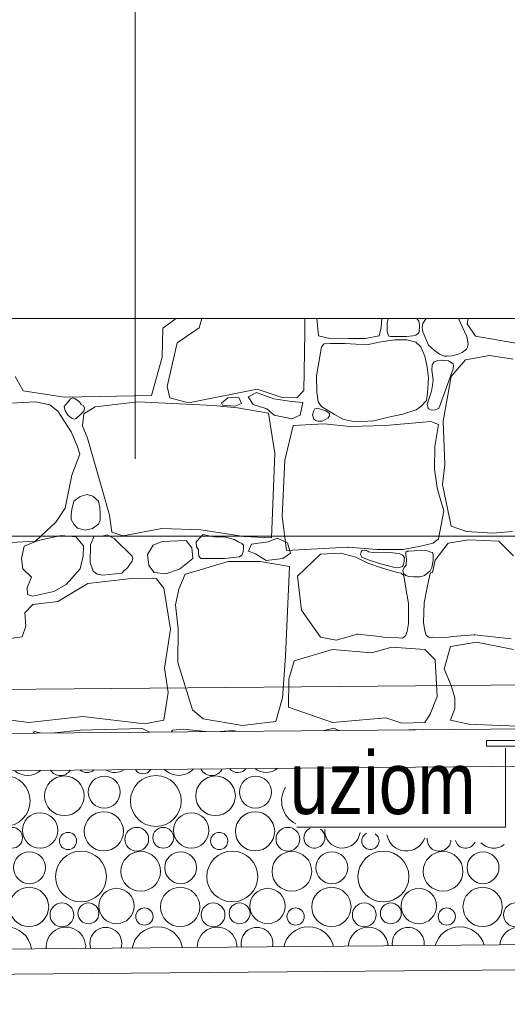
# Model space of a CAD drawing. Header units: millimetres. Extents: x -573548 to 674770, y -210017 to -47794.
# Tile 179 of 234: x 115814 to 116987, y -106149 to -103779. Entities that reach past the tile are written whole.
import ezdxf
from ezdxf.enums import TextEntityAlignment as Align

# ---------------------------------------------------------------- set-up
doc = ezdxf.new("R2010")
doc.units = ezdxf.units.MM
for name, color, linetype, lineweight in [('A.02 RZUT PIWNICY_is$0$_HATCH_Nr_pióra__18', 8, 'Continuous', 9), ('A.02 RZUT PIWNICY_is$0$HATCH_Nr_pióra__18', 8, 'Continuous', 9), ('A.02 RZUT PIWNICY_is$0$OBRYS PARTERU#1_Nr_pióra__1', 8, 'Continuous', 9), ('A.02 RZUT PIWNICY_is$0$opaska_Nr_pióra__1', 8, 'Continuous', 9), ('A.02 RZUT PIWNICY_is$0$opisy inne_Nr_pióra__1', 8, 'Continuous', 9), ('A.02 RZUT PIWNICY_is$0$Structural - Bearing_Nr_pióra__21', 8, 'Continuous', 9), ('A.02 RZUT PIWNICY_is$0$Structural - Grid', 8, 'Continuous', 9), ('A.02 RZUT PIWNICY_is$0$Structural - Grid_Nr_pióra__17', 8, 'Continuous', 9), ('A.02 RZUT PIWNICY_is$0$UZOIM#3_Nr_pióra__2', 8, 'Continuous', 9), ('A.02 RZUT PIWNICY_is$0$WIDOK2_Nr_pióra__251', 8, 'Continuous', 9)]:
    doc.layers.add(name, color=color, linetype=linetype, lineweight=lineweight)
doc.styles.add('A.02 RZUT PIWNICY_is$0$STYL_AUTOMATYCZNY_1', font='arial.ttf')
doc.styles.add('A.02 RZUT PIWNICY_is$0$STYL_AUTOMATYCZNY_4', font='arial.ttf', dxfattribs={"width": 0.8})

# ---------------------------------------------------------------- blocks, each defined once
blk = doc.blocks.new('*X48618')
at = {"layer": 'A.02 RZUT PIWNICY_is$0$HATCH_Nr_pióra__18'}
for centre, radius in [((116348.1, -105659.6), 61.2), ((116491.7, -105647.1), 47.7), ((116587.7, -105638.3), 38.4), ((116711.9, -105659.6), 61.2), ((116855.4, -105647.1), 47.7), ((116951.5, -105638.3), 38.4), ((116433.3, -105730.5), 42.6), ((116586.7, -105732.7), 47.3), ((116797, -105730.5), 42.6), ((116950.4, -105732.7), 47.3), ((116365.9, -105748.2), 25.1), ((116500.6, -105755.9), 20.7), ((116665.8, -105751.8), 28.6), ((116729.6, -105748.2), 25.1), ((116864.3, -105755.9), 20.7), ((117029.5, -105751.8), 28.6), ((116407.7, -105820.3), 38.4), ((116531.9, -105841.6), 61.2), ((116675.4, -105829.1), 47.7), ((116771.5, -105820.3), 38.4), ((116895.6, -105841.6), 61.2), ((117039.1, -105829.1), 47.7), ((117135.2, -105820.3), 38.4), ((117259.3, -105841.6), 61.2), ((117402.8, -105829.1), 47.7), ((117498.9, -105820.3), 38.4), ((116406.7, -105914.7), 47.3), ((116617, -105912.5), 42.6), ((116770.4, -105914.7), 47.3), ((116980.7, -105912.5), 42.6), ((117134.1, -105914.7), 47.3), ((117344.4, -105912.5), 42.6), ((117497.9, -105914.7), 47.3), ((116485.8, -105933.8), 28.6), ((116549.6, -105930.2), 25.1), ((116684.3, -105937.9), 20.7), ((116849.5, -105933.8), 28.6), ((116913.3, -105930.2), 25.1), ((117048, -105937.9), 20.7), ((117213.2, -105933.8), 28.6), ((117277, -105930.2), 25.1), ((117411.7, -105937.9), 20.7), ((117576.9, -105933.8), 28.6)]:
    blk.add_circle(centre, radius, dxfattribs=at)
for centre, radius, start, end in [((116403, -105550.7), 47.3, 229.1125, 311.8745), ((116482, -105569.8), 28.6, 213.8262, 327.1608), ((116545.9, -105566.2), 25.1, 228.74, 312.247), ((116613.3, -105548.5), 42.6, 237.9101, 303.0769), ((116680.6, -105573.9), 20.7, 208.9553, 332.0317), ((116766.7, -105550.7), 47.3, 223.6595, 317.3275), ((116845.8, -105569.8), 28.6, 206.5925, 334.3945), ((116909.6, -105566.2), 25.1, 218.8886, 322.0983), ((116977, -105548.5), 42.6, 230.7568, 310.2302), ((117075.6, -105659.6), 61.2, 147.5364, 243.5792), ((117093.3, -105748.2), 25.1, 115.0094, 55.3824), ((117160.7, -105730.5), 42.6, 177.2899, 353.1018), ((117228, -105755.9), 20.7, 113.9051, 56.4866), ((117314.1, -105732.7), 47.3, 190.2007, 340.191), ((117393.2, -105751.8), 28.6, 174.8475, 355.5443), ((117457, -105748.2), 25.1, 195.511, 334.8808), ((117524.4, -105730.5), 42.6, 223.9934, 306.3984), ((116351.9, -106023.6), 61.2, 7.1412, 173.8457), ((116495.4, -106011.1), 47.7, 355.522, 185.465), ((116591.5, -106002.3), 38.4, 342.0649, 198.9221), ((116715.6, -106023.6), 61.2, 10.1035, 170.8835), ((116859.1, -106011.1), 47.7, 359.2904, 181.6965), ((116955.2, -106002.3), 38.4, 346.9343, 194.0527), ((117079.3, -106023.6), 61.2, 13.0919, 167.8951), ((117222.8, -106011.1), 47.7, 3.0537, 177.9333), ((117318.9, -106002.3), 38.4, 351.7056, 189.2814), ((117443, -106023.6), 61.2, 16.1156, 164.8714), ((117586.5, -106011.1), 47.7, 6.828, 174.159)]:
    blk.add_arc(centre, radius, start, end, dxfattribs=at)
blk = doc.blocks.new('A.02 RZUT PIWNICY_is$0$Wypełnienie_12_1')
at = {"layer": 'A.02 RZUT PIWNICY_is$0$HATCH_Nr_pióra__18'}
blk.add_blockref('*X48618', (0, 0), dxfattribs=at)
blk = doc.blocks.new('*X48622')
at = {"layer": 'A.02 RZUT PIWNICY_is$0$_HATCH_Nr_pióra__18'}
for p, q in [((116728.8, -104521.7), (116760.8, -104498.1)), ((116822.1, -104498.1), (116816.3, -104520.9)), ((117070.6, -104532.5), (117069.9, -104498.1)), ((117099.1, -104498.1), (117102.8, -104539.9)), ((117253.7, -104519.8), (117255.3, -104498.1)), ((117270.3, -104498.1), (117268.3, -104509.2)), ((117340.2, -104499.4), (117339.3, -104498.1)), ((117344.8, -104504.6), (117340.2, -104499.4)), ((117362.4, -104498.1), (117354.3, -104510.4)), ((117460, -104541.3), (117439.6, -104498.1)), ((117463.3, -104498.1), (117460.6, -104511.4)), ((116727.2, -104591.5), (116728.8, -104521.7)), ((116816.3, -104520.9), (116762.7, -104556.8)), ((117249, -104539.9), (117253.7, -104519.8)), ((117268.3, -104509.2), (117268, -104529.4)), ((117346.3, -104514.6), (117344.8, -104504.6)), ((117345, -104531), (117346.3, -104514.6)), ((117354.3, -104510.4), (117352.3, -104519.5)), ((117352.3, -104519.5), (117353.9, -104530.6)), ((117460.6, -104511.4), (117480.8, -104541.1)), ((117068.1, -104671.6), (117070.6, -104532.5)), ((117102.8, -104539.9), (117133.2, -104546.8)), ((117133.2, -104546.8), (117175.6, -104546.2)), ((117175.6, -104546.2), (117215.8, -104546.1)), ((117215.8, -104546.1), (117249, -104539.9)), ((117286.9, -104549.4), (117253, -104554.1)), ((117268, -104529.4), (117270.6, -104536.5)), ((117270.6, -104536.5), (117272.2, -104540.4)), ((117272.2, -104540.4), (117277.1, -104541.3)), ((117277.1, -104541.3), (117314.8, -104541.3)), ((117315.4, -104549.9), (117286.9, -104549.4)), ((117314.8, -104541.3), (117330.4, -104540)), ((117337.4, -104554.8), (117315.4, -104549.9)), ((117330.4, -104540), (117337.6, -104538.2)), ((117337.6, -104538.2), (117343, -104534.3)), ((117343, -104534.3), (117345, -104531)), ((117353.9, -104530.6), (117367.7, -104562.6)), ((117462.9, -104559.5), (117460, -104541.3)), ((117480.8, -104541.1), (117654.2, -104570.6)), ((116762.7, -104556.8), (116739.1, -104662.1)), ((117110.6, -104566.1), (117098.6, -104635.9)), ((117116.9, -104559.2), (117110.6, -104566.1)), ((117131.9, -104558.6), (117116.9, -104559.2)), ((117166.7, -104558.1), (117131.9, -104558.6)), ((117219.7, -104561.4), (117166.7, -104558.1)), ((117253, -104554.1), (117219.7, -104561.4)), ((117349.3, -104566.1), (117337.4, -104554.8)), ((117359.1, -104588.9), (117349.3, -104566.1)), ((117367.7, -104562.6), (117382.4, -104575.3)), ((117448.9, -104579.9), (117459, -104571.7)), ((117459, -104571.7), (117461.8, -104567.3)), ((117461.8, -104567.3), (117462.9, -104559.5)), ((116701.2, -104683.9), (116727.2, -104591.5)), ((117364.7, -104615.6), (117359.1, -104588.9)), ((117382.4, -104575.3), (117394, -104584.3)), ((117394, -104584.3), (117405.3, -104588.5)), ((117405.3, -104588.5), (117412.3, -104589)), ((117412.3, -104589), (117424.4, -104588.1)), ((117456.5, -104597.7), (117422.2, -104638.1)), ((117424.4, -104588.1), (117437, -104585.1)), ((117437, -104585.1), (117448.9, -104579.9)), ((117514.3, -104586.9), (117456.5, -104597.7)), ((117571.2, -104596), (117514.3, -104586.9)), ((117367.8, -104640.9), (117364.7, -104615.6)), ((117376.5, -104610.1), (117375.4, -104622.9)), ((117381.7, -104602.9), (117376.5, -104610.1)), ((117390.5, -104599.3), (117381.7, -104602.9)), ((117398.4, -104598.3), (117390.5, -104599.3)), ((117392.5, -104714.5), (117427.1, -104619.4)), ((117416, -104600.2), (117398.4, -104598.3)), ((117427.3, -104607.7), (117416, -104600.2)), ((117427.1, -104619.4), (117427.8, -104612.3)), ((117427.8, -104612.3), (117427.3, -104607.7)), ((116373, -104638.1), (116392.4, -104672)), ((117098.6, -104635.9), (117099.1, -104675.5)), ((117365.2, -104677.8), (117367.8, -104640.9)), ((117375.4, -104622.9), (117379.2, -104646.2)), ((117422.2, -104638.1), (117402.8, -104745.5)), ((116739.1, -104662.1), (116745.3, -104688.9)), ((116790.7, -104701.3), (116955.9, -104668.3)), ((116955.9, -104668.3), (117015.3, -104688.1)), ((117377.3, -104658.6), (117374.7, -104672.9)), ((117379.2, -104646.2), (117377.3, -104658.6)), ((116392.4, -104672), (116491, -104687.3)), ((116491, -104687.3), (116701.2, -104683.9)), ((116506.5, -104691.7), (116501, -104698.8)), ((116511.8, -104689.5), (116506.5, -104691.7)), ((116517.1, -104690.6), (116511.8, -104689.5)), ((116527.8, -104698.8), (116517.1, -104690.6)), ((116745.3, -104688.9), (116790.7, -104701.3)), ((116869.5, -104701.7), (116884.7, -104689.4)), ((116884.7, -104689.4), (116911.2, -104688.4)), ((116911.2, -104688.4), (116918, -104703.1)), ((116954.3, -104676.2), (116934.2, -104686.5)), ((116934.2, -104686.5), (116946, -104705.1)), ((116995.6, -104691.9), (116954.3, -104676.2)), ((117037.8, -104697.7), (116995.6, -104691.9)), ((117015.3, -104688.1), (117050.8, -104688.9)), ((117050.8, -104688.9), (117068.1, -104671.6)), ((117099.1, -104675.5), (117102.4, -104698.8)), ((117362.6, -104695.3), (117365.2, -104677.8)), ((117374.7, -104672.9), (117364.5, -104704.3)), ((116422.4, -104698.8), (116296.6, -104705)), ((116456.8, -104706.2), (116422.4, -104698.8)), ((116475.8, -104721.1), (116456.8, -104706.2)), ((116495, -104704.9), (116491.5, -104710.4)), ((116491.5, -104710.4), (116493.3, -104720.8)), ((116501, -104698.8), (116495, -104704.9)), ((116532.4, -104705.3), (116527.8, -104698.8)), ((116537.3, -104707.9), (116532.4, -104705.3)), ((116540.4, -104713.2), (116537.3, -104707.9)), ((116566.2, -104710.8), (116538.5, -104727.3)), ((116539.6, -104720.4), (116540.4, -104713.2)), ((116668.1, -104698.8), (116566.2, -104710.8)), ((116850.2, -104707.9), (116668.1, -104698.8)), ((116908.4, -104713.3), (116850.2, -104707.9)), ((116871.9, -104707.1), (116869.5, -104701.7)), ((116901.9, -104709.5), (116871.9, -104707.1)), ((116918, -104703.1), (116901.9, -104709.5)), ((116983, -104726.4), (116908.4, -104713.3)), ((116946, -104705.1), (116978.9, -104715.9)), ((116978.9, -104715.9), (116996.1, -104730.6)), ((117065.2, -104700.7), (117037.8, -104697.7)), ((117058.9, -104730.6), (117065.2, -104700.7)), ((117094.3, -104715.4), (117091.5, -104720.5)), ((117101, -104714.3), (117094.3, -104715.4)), ((117120.5, -104720.5), (117101, -104714.3)), ((117102.4, -104698.8), (117110.6, -104710.3)), ((117110.6, -104710.3), (117141.2, -104729.5)), ((117338.3, -104718.1), (117349.3, -104710.3)), ((117349.3, -104710.3), (117362.6, -104695.3)), ((117364.5, -104704.3), (117366.8, -104714.9)), ((117366.8, -104714.9), (117373.9, -104718.7)), ((117384.2, -104718.2), (117392.5, -104714.5)), ((116508.4, -104771), (116475.8, -104721.1)), ((116493.3, -104720.8), (116501, -104731.8)), ((116501, -104731.8), (116510.3, -104739.2)), ((116510.3, -104739.2), (116515, -104740.6)), ((116515, -104740.6), (116519.9, -104739.1)), ((116519.9, -104739.1), (116523.3, -104735.6)), ((116523.3, -104735.6), (116527.8, -104731.8)), ((116527.8, -104731.8), (116539.6, -104720.4)), ((116538.5, -104727.3), (116535.6, -104756.6)), ((116998, -104823.5), (116983, -104726.4)), ((116996.1, -104730.6), (117039.2, -104739.4)), ((117039.2, -104739.4), (117058.9, -104730.6)), ((117091.5, -104720.5), (117088.7, -104729.7)), ((117088.7, -104729.7), (117091.5, -104740.7)), ((117129.9, -104726.5), (117120.5, -104720.5)), ((117120.5, -104740.7), (117126.6, -104737.2)), ((117126.6, -104737.2), (117129.4, -104732.6)), ((117129.4, -104732.6), (117129.9, -104726.5)), ((117141.2, -104729.5), (117161.6, -104740.7)), ((117236.6, -104744.7), (117271.5, -104736.1)), ((117271.5, -104736.1), (117305.8, -104728.6)), ((117305.8, -104728.6), (117338.3, -104718.1)), ((117373.9, -104718.7), (117384.2, -104718.2)), ((116535.6, -104756.6), (116547.4, -104785.9)), ((117041.8, -104756.1), (117022.4, -104839)), ((117116.5, -104751.6), (117041.8, -104756.1)), ((117091.5, -104740.7), (117095.5, -104743.6)), ((117095.5, -104743.6), (117102.2, -104745.2)), ((117102.2, -104745.2), (117112.1, -104745.7)), ((117112.1, -104745.7), (117120.5, -104740.7)), ((117178.7, -104758.5), (117116.5, -104751.6)), ((117161.6, -104740.7), (117190.1, -104747.3)), ((117264.6, -104755.7), (117178.7, -104758.5)), ((117190.1, -104747.3), (117236.6, -104744.7)), ((117373.3, -104746.3), (117264.6, -104755.7)), ((117391.5, -104753.1), (117373.3, -104746.3)), ((117383, -104806.6), (117391.5, -104753.1)), ((117402.8, -104745.5), (117406.9, -104850.7)), ((116522.8, -104804.9), (116508.4, -104771)), ((116547.4, -104785.9), (116583.1, -104912.2)), ((116528.6, -104824.7), (116522.8, -104804.9)), ((117382.1, -104860.8), (117383, -104806.6)), ((116509.6, -104875.5), (116528.6, -104824.7)), ((116990.1, -105026.2), (116998, -104823.5)), ((117022.4, -104839), (117015.9, -104974.7)), ((117406.9, -104850.7), (117401.2, -104898.2)), ((116493.9, -104954.7), (116509.6, -104875.5)), ((117388.5, -104906.1), (117382.1, -104860.8)), ((117401.2, -104898.2), (117422.2, -104998.1)), ((116529.4, -104926.4), (116514.8, -104938.3)), ((116546.4, -104921.5), (116529.4, -104926.4)), ((116560.2, -104925.7), (116546.4, -104921.5)), ((116573.5, -104938.3), (116560.2, -104925.7)), ((116583.1, -104912.2), (116600.4, -104971.7)), ((117395.5, -104931.4), (117388.5, -104906.1)), ((116514.8, -104938.3), (116510.1, -104957.8)), ((116577.3, -104952.7), (116573.5, -104938.3)), ((116577.8, -104968.3), (116577.3, -104952.7)), ((117404.4, -104961.4), (117395.5, -104931.4)), ((116471.6, -104988.2), (116493.9, -104954.7)), ((116508.2, -104969.9), (116508, -104982.3)), ((116510.1, -104957.8), (116508.2, -104969.9)), ((116577.9, -104983.3), (116577.8, -104968.3)), ((116600.4, -104971.7), (116606.2, -105012.5)), ((117015.9, -104974.7), (117025.9, -105056.4)), ((117391.5, -105028.7), (117404.4, -104961.4)), ((116422.4, -105034.4), (116471.6, -104988.2)), ((116508, -104982.3), (116514.8, -104993.5)), ((116514.8, -104993.5), (116523.5, -105002.9)), ((116559.8, -105004.1), (116573.5, -104993.5)), ((116573.5, -104993.5), (116577.9, -104983.3)), ((117422.2, -104998.1), (117459.4, -105010.9)), ((116484, -105020.8), (116429.1, -105032.4)), ((116519.1, -105023.7), (116484, -105020.8)), ((116537.7, -105045.1), (116519.1, -105023.7)), ((116523.5, -105002.9), (116542.1, -105007.5)), ((116542.1, -105007.5), (116559.8, -105004.1)), ((116563.7, -105022.4), (116554.4, -105043.1)), ((116579.9, -105023), (116563.7, -105022.4)), ((116594.3, -105019.3), (116579.9, -105023)), ((116611.6, -105027.8), (116594.3, -105019.3)), ((116606.2, -105012.5), (116632.2, -105021.2)), ((116632.2, -105021.2), (116726.3, -105003.9)), ((116726.3, -105003.9), (116820, -105007.2)), ((116820, -105024.1), (116808.5, -105036)), ((116820, -105007.2), (116923.7, -105022.9)), ((116826, -105018.5), (116820, -105024.1)), ((116839, -105021.5), (116826, -105018.5)), ((116856.8, -105024.4), (116839, -105021.5)), ((116877, -105024.1), (116856.8, -105024.4)), ((116899.9, -105030.1), (116877, -105024.1)), ((116923.7, -105022.9), (116990.1, -105026.2)), ((117459.4, -105010.9), (117522.1, -105014.6)), ((117522.1, -105014.6), (117570, -105010.9)), ((116263.2, -105042.7), (116422.4, -105034.4)), ((116394.9, -105046), (116388.6, -105075.9)), ((116429.1, -105032.4), (116394.9, -105046)), ((116537.3, -105069.9), (116537.7, -105045.1)), ((116554.4, -105043.1), (116553.8, -105085.6)), ((116654.5, -105070.7), (116611.6, -105027.8)), ((116705.7, -105043.9), (116691.9, -105066.2)), ((116727.2, -105034.8), (116705.7, -105043.9)), ((116785, -105032.4), (116727.2, -105034.8)), ((116798.6, -105050.1), (116785, -105032.4)), ((116808.5, -105036), (116809.5, -105047.9)), ((116809.5, -105047.9), (116814.3, -105054.8)), ((116909.7, -105035.6), (116899.9, -105030.1)), ((116919, -105040.1), (116909.7, -105035.6)), ((116922.5, -105044), (116919, -105040.1)), ((116922.6, -105052.5), (116922.5, -105044)), ((116934.3, -105057.9), (116942.1, -105041.6)), ((116942.1, -105041.6), (116982.4, -105035.6)), ((116982.4, -105035.6), (117004.1, -105026.6)), ((117004.1, -105026.6), (117028.2, -105038.6)), ((117028.2, -105038.6), (117036, -105063.3)), ((117306.8, -105054.2), (117348.5, -105045.9)), ((117348.5, -105045.9), (117378.8, -105038.7)), ((117378.8, -105038.7), (117391.5, -105028.7)), ((117383.7, -105080.1), (117415.2, -105039)), ((117415.2, -105039), (117465.1, -105031.1)), ((117465.1, -105031.1), (117537, -105034.4)), ((117537, -105034.4), (117571.9, -105069.5)), ((116530.1, -105100.6), (116537.3, -105069.9)), ((116656.1, -105075.1), (116654.5, -105070.7)), ((116691.9, -105066.2), (116694.6, -105093)), ((116800.9, -105076.1), (116798.6, -105050.1)), ((116814.3, -105054.8), (116814.1, -105062.1)), ((116814.1, -105062.1), (116815, -105070.5)), ((116815, -105070.5), (116820, -105076.1)), ((116877, -105076.1), (116913.3, -105071.6)), ((116913.3, -105071.6), (116919.8, -105067.2)), ((116919.8, -105067.2), (116921.7, -105059.2)), ((116921.7, -105059.2), (116922.6, -105052.5)), ((116951.7, -105065.1), (116934.3, -105057.9)), ((116977, -105080.7), (116951.7, -105065.1)), ((117036, -105063.3), (117017.3, -105075.9)), ((117025.9, -105056.4), (117173.7, -105048.9)), ((117108.2, -105065.6), (117052.7, -105118.4)), ((117156.8, -105062.9), (117108.2, -105065.6)), ((117193.1, -105072.7), (117156.8, -105062.9)), ((117173.7, -105048.9), (117244, -105054.2)), ((117205.4, -105059.8), (117204.3, -105066.4)), ((117204.3, -105066.4), (117207.1, -105072.7)), ((117208.3, -105056.5), (117205.4, -105059.8)), ((117214.3, -105055.9), (117208.3, -105056.5)), ((117218.6, -105056.7), (117214.3, -105055.9)), ((117221.9, -105058.3), (117218.6, -105056.7)), ((117223.6, -105060.2), (117221.9, -105058.3)), ((117234.4, -105061.1), (117223.6, -105060.2)), ((117267.6, -105061), (117234.4, -105061.1)), ((117244, -105054.2), (117306.8, -105054.2)), ((117288.8, -105062.9), (117267.6, -105061)), ((117297.2, -105064.3), (117288.8, -105062.9)), ((117304.9, -105067.9), (117297.2, -105064.3)), ((117307.9, -105070.7), (117304.9, -105067.9)), ((117309.8, -105074.4), (117307.9, -105070.7)), ((117313.3, -105061), (117312.9, -105067.3)), ((117312.9, -105067.3), (117314.8, -105077.4)), ((117316.4, -105058), (117313.3, -105061)), ((117320.1, -105058.4), (117316.4, -105058)), ((117333.4, -105057.4), (117320.1, -105058.4)), ((117352, -105056.6), (117333.4, -105057.4)), ((117364.2, -105057.7), (117352, -105056.6)), ((117373.3, -105061), (117364.2, -105057.7)), ((117377.3, -105061.5), (117373.3, -105061)), ((117379.3, -105066), (117377.3, -105061.5)), ((117378.7, -105081), (117379.3, -105066)), ((116388.6, -105075.9), (116392, -105100.9)), ((116553.8, -105085.6), (116561.3, -105106.4)), ((116643.4, -105098.4), (116650.3, -105089.1)), ((116650.3, -105089.1), (116655.1, -105082.1)), ((116655.1, -105082.1), (116656.1, -105075.1)), ((116694.6, -105093), (116707.8, -105110)), ((116768.9, -105101.7), (116800.9, -105076.1)), ((116847.7, -105094.7), (116807.7, -105106.2)), ((116820, -105076.1), (116877, -105076.1)), ((116885.7, -105083.1), (116847.7, -105094.7)), ((116924.1, -105083.1), (116885.7, -105083.1)), ((116962.5, -105083.1), (116924.1, -105083.1)), ((117033.4, -105094.8), (116962.5, -105083.1)), ((117017.3, -105075.9), (116977, -105080.7)), ((117024, -105310.9), (117033.4, -105094.8)), ((117221.7, -105087.4), (117193.1, -105072.7)), ((117207.1, -105072.7), (117225.1, -105080.2)), ((117255, -105098.8), (117221.7, -105087.4)), ((117225.1, -105080.2), (117250.1, -105088.3)), ((117250.1, -105088.3), (117265.2, -105092.3)), ((117265.2, -105092.3), (117274.7, -105094)), ((117274.7, -105094), (117282.4, -105096.5)), ((117300.6, -105097.2), (117304.9, -105095.1)), ((117304.9, -105095.1), (117307, -105092.4)), ((117307, -105092.4), (117307.8, -105088.6)), ((117307.8, -105088.6), (117308.9, -105083)), ((117308.9, -105083), (117309.3, -105078.6)), ((117313.8, -105092.3), (117309, -105098)), ((117309.3, -105078.6), (117309.8, -105074.4)), ((117314.8, -105077.4), (117313.8, -105092.3)), ((117376, -105097.5), (117378.7, -105081)), ((117377.4, -105109.9), (117383.7, -105080.1)), ((116392, -105100.9), (116412.6, -105121.1)), ((116496, -105138.4), (116530.1, -105100.6)), ((116561.3, -105106.4), (116570.9, -105113.4)), ((116570.9, -105113.4), (116583.9, -105115.7)), ((116583.9, -105115.7), (116630.2, -105111.3)), ((116630.2, -105111.3), (116636.5, -105104.3)), ((116636.4, -105104.6), (116643.4, -105098.4)), ((116707.8, -105110), (116736.2, -105112.8)), ((116736.2, -105112.8), (116768.9, -105101.7)), ((116782, -105114), (116766.9, -105149.8)), ((116807.7, -105106.2), (116782, -105114)), ((117052.7, -105118.4), (117062.5, -105200.2)), ((117273.3, -105104.4), (117255, -105098.8)), ((117293.1, -105109.6), (117273.3, -105104.4)), ((117282.4, -105096.5), (117294.9, -105097.6)), ((117301.6, -105111.3), (117293.1, -105109.6)), ((117294.9, -105097.6), (117300.6, -105097.2)), ((117308.2, -105116.7), (117301.6, -105111.3)), ((117309, -105098), (117306.3, -105104.6)), ((117306.3, -105104.6), (117307.7, -105111.8)), ((117307.7, -105111.8), (117313.3, -105116.7)), ((117313.3, -105147.4), (117308.2, -105116.7)), ((117313.3, -105116.7), (117320.7, -105118.9)), ((117320.7, -105118.9), (117332.4, -105120)), ((117347.8, -105119.8), (117358, -105116.7)), ((117358, -105116.7), (117372, -105105.8)), ((117364.6, -105145.7), (117370.6, -105115.1)), ((117370.6, -105115.1), (117372.4, -105110.4)), ((117372, -105105.8), (117376, -105097.5)), ((117372.4, -105110.4), (117377.4, -105109.9)), ((116412.6, -105121.1), (116402.3, -105145.5)), ((116466.3, -105155.4), (116496, -105138.4)), ((116548.4, -105136), (116476.2, -105179.7)), ((116660.7, -105123.6), (116548.4, -105136)), ((116712.3, -105124.4), (116660.7, -105123.6)), ((116731.3, -105147.4), (116712.3, -105124.4)), ((117332.4, -105120), (117347.8, -105119.8)), ((116402.3, -105145.5), (116402.7, -105162.8)), ((116402.7, -105162.8), (116415.9, -105166.5)), ((116415.9, -105166.5), (116466.3, -105155.4)), ((116747.4, -105245.8), (116731.3, -105147.4)), ((116766.9, -105149.8), (116759.4, -105187.5)), ((117320, -105184.2), (117313.3, -105147.4)), ((117357, -105182.3), (117364.6, -105145.7)), ((116415.9, -105186.7), (116396.5, -105206.6)), ((116476.2, -105179.7), (116415.9, -105186.7)), ((116759.4, -105187.5), (116765.9, -105245.5)), ((117320, -105232.3), (117320, -105184.2)), ((117355.7, -105230.4), (117357, -105182.3)), ((116396.5, -105206.6), (116399.4, -105238.7)), ((117062.5, -105200.2), (117108.2, -105265.6)), ((117316.5, -105251.8), (117320, -105232.3)), ((117358.6, -105249.9), (117355.7, -105230.4)), ((116399.4, -105238.7), (116389.9, -105264.8)), ((116732.9, -105339.9), (116747.4, -105245.8)), ((116765.9, -105245.5), (116764.3, -105326.3)), ((117145.2, -105272.6), (117196.7, -105257.9)), ((117196.7, -105257.9), (117249.9, -105263.8)), ((117312.4, -105262.2), (117316.5, -105251.8)), ((117362.4, -105260.5), (117358.6, -105249.9)), ((117366.5, -105263.9), (117362.4, -105260.5)), ((117478.2, -105259.3), (117424.8, -105263.7)), ((117566.5, -105269.4), (117478.2, -105259.3)), ((116389.9, -105264.8), (116278.5, -105280)), ((117108.2, -105265.6), (117145.2, -105272.6)), ((117249.9, -105263.8), (117263.2, -105266.2)), ((117263.2, -105266.2), (117296.3, -105266.8)), ((117296.3, -105266.8), (117304.9, -105267.8)), ((117304.9, -105267.8), (117308.2, -105265.6)), ((117308.2, -105265.6), (117312.4, -105262.2)), ((117369.8, -105266.2), (117366.5, -105263.9)), ((117378.4, -105265.5), (117369.8, -105266.2)), ((117411.5, -105265.8), (117378.4, -105265.5)), ((117424.8, -105263.7), (117411.5, -105265.8)), ((117421, -105287.5), (117483.3, -105277.6)), ((117483.3, -105277.6), (117572.5, -105294.9)), ((117136.9, -105294.9), (117044.4, -105322.6)), ((117230.3, -105302.7), (117136.9, -105294.9)), ((117279.4, -105289.1), (117230.3, -105302.7)), ((117358.7, -105294.9), (117279.4, -105289.1)), ((117383.4, -105319.7), (117358.7, -105294.9)), ((117405.7, -105341.9), (117421, -105287.5)), ((116764.3, -105326.3), (116800.2, -105440.6)), ((117016.2, -105411.2), (117024, -105310.9)), ((117044.4, -105322.6), (117031.9, -105366.7)), ((117388.8, -105408.4), (117383.4, -105319.7)), ((116741.6, -105398.9), (116732.9, -105339.9)), ((117422.2, -105382), (117405.7, -105341.9)), ((117031.9, -105366.7), (117031.1, -105433.8)), ((116731.3, -105465.4), (116741.6, -105398.9)), ((117430.9, -105411.3), (117422.2, -105382)), ((117000.6, -105468), (117016.2, -105411.2)), ((117371.8, -105450.9), (117388.8, -105408.4)), ((117431.3, -105436.9), (117430.9, -105411.3)), ((116800.2, -105440.6), (116825.8, -105462.1)), ((117031.1, -105433.8), (117136.9, -105470.7)), ((117358.7, -105470.7), (117371.8, -105450.9)), ((117421, -105465.4), (117431.3, -105436.9)), ((116321, -105460), (116406, -105470.7)), ((116406, -105470.7), (116536.5, -105455.9)), ((116536.5, -105455.9), (116684.2, -105473.6)), ((116684.2, -105473.6), (116731.3, -105465.4)), ((116825.8, -105462.1), (116919.1, -105477.8)), ((116919.1, -105477.8), (117000.6, -105468)), ((117136.9, -105470.7), (117265.3, -105459.6)), ((117265.3, -105459.6), (117303.7, -105472)), ((117303.7, -105472), (117358.7, -105470.7)), ((117465.1, -105474.9), (117421, -105465.4)), ((116420, -105492.2), (116416.7, -105496.1)), ((116433.4, -105495.9), (116420, -105492.2)), ((116529.4, -105488.9), (116467.8, -105495.6)), ((116678.9, -105485.2), (116529.4, -105488.9)), ((116696.6, -105493.6), (116678.9, -105485.2)), ((116751.5, -105489.3), (116749.3, -105493.2)), ((116777.5, -105486.7), (116751.5, -105489.3)), ((116831.8, -105492.5), (116777.5, -105486.7)), ((116897.7, -105489.7), (116866.2, -105492.2)), ((116904.7, -105491.9), (116897.7, -105489.7)), ((117116.6, -105490), (117139.9, -105484)), ((117139.9, -105484), (117152.1, -105489.7)), ((117320.7, -105488.3), (117333.4, -105487.3)), ((117333.4, -105487.3), (117356.7, -105488)), ((117539, -105477.8), (117465.1, -105474.9)), ((117638.9, -105481.9), (117539, -105477.8))]:
    blk.add_line(p, q, dxfattribs=at)
for p in [(116527.8, -104731.8), (117173.7, -105048.9), (117196.7, -105257.9), (117478.2, -105259.3), (117308.2, -105265.6), (117308.2, -105265.6), (117366.5, -105263.9), (117366.5, -105263.9)]:
    blk.add_point(p, dxfattribs=at)
blk = doc.blocks.new('A.02 RZUT PIWNICY_is$0$Wypełnienie_14_1')
at = {"layer": 'A.02 RZUT PIWNICY_is$0$_HATCH_Nr_pióra__18'}
blk.add_blockref('*X48622', (0, 0), dxfattribs=at)
blk = doc.blocks.new('A.02 RZUT PIWNICY_is$0$Standardowy znacznik osi_3')
at = {"layer": 'A.02 RZUT PIWNICY_is$0$Structural - Grid_Nr_pióra__17'}
blk.add_line((2962.2, 0), (40906.6, 0), dxfattribs=at)
at = {"layer": 'A.02 RZUT PIWNICY_is$0$Structural - Grid_Nr_pióra__17', "style": 'A.02 RZUT PIWNICY_is$0$STYL_AUTOMATYCZNY_1'}
for tag, p in [('AC_MarkerText_1_0', (-250, -335)), ('AC_MarkerText_1_1', (44118.7, -335))]:
    blk.add_attdef(tag, text='', height=350, rotation=180, dxfattribs=at).set_placement(p, align=Align.TOP_CENTER)
blk = doc.blocks.new('A.02 RZUT PIWNICY_is')
at = {"layer": 'A.02 RZUT PIWNICY_is$0$OBRYS PARTERU#1_Nr_pióra__1'}
blk.add_lwpolyline([(87547.3, -93022.2), (87547.3, -93622.2), (80856, -93622.2), (80856, -97482.2), (80306.7, -97482.2), (80306.7, -101132.2), (82397.3, -101132.2), (82397.3, -105082.2), (87537.3, -105082.2), (87537.3, -105471.8), (106939.7, -105472.5), (118516.4, -105372.5), (118516.4, -93022.2)], close=True, dxfattribs=at)
at = {"layer": 'A.02 RZUT PIWNICY_is$0$opaska_Nr_pióra__1'}
for points in [[(106116.8, -106089.1), (108405.1, -106084.9), (119123.2, -105992.6), (119123.2, -100037.1)], [(106120.4, -106149.1), (108405.4, -106144.9), (119183.2, -106052.1), (119183.2, -100037.1)]]:
    blk.add_lwpolyline(points, dxfattribs=at)
at = {"layer": 'A.02 RZUT PIWNICY_is$0$opisy inne_Nr_pióra__1'}
blk.add_lwpolyline([(116661.8, -103715.8), (116661.8, -104637.7), (116661.8, -104835.8)], dxfattribs=at)
at = {"layer": 'A.02 RZUT PIWNICY_is$0$Structural - Bearing_Nr_pióra__21'}
blk.add_line((118607.3, -105477.2), (106908.7, -105578.1), dxfattribs=at)
blk.add_lwpolyline([(117621.8, -93967.8), (114233.3, -93967.8), (114233.3, -104498.1), (117621.8, -104498.1)], close=True, dxfattribs=at)
at = {"layer": 'A.02 RZUT PIWNICY_is$0$UZOIM#3_Nr_pióra__2'}
blk.add_lwpolyline([(117507.2, -105513.8), (117612.6, -105513.8), (117612.6, -105527.5), (117507.2, -105527.5)], close=True, dxfattribs=at)
blk.add_lwpolyline([(117050.7, -105722.8), (117552.8, -105722.8), (117552.8, -105532.6)], dxfattribs=at)
at = {"layer": 'A.02 RZUT PIWNICY_is$0$WIDOK2_Nr_pióra__251'}
blk.add_line((112093.6, -105623.3), (118663.2, -105566.7), dxfattribs=at)
at = {"layer": 'A.02 RZUT PIWNICY_is$0$_HATCH_Nr_pióra__18'}
blk.add_blockref('A.02 RZUT PIWNICY_is$0$Wypełnienie_14_1', (0, 0), dxfattribs=at)
at = {"layer": 'A.02 RZUT PIWNICY_is$0$HATCH_Nr_pióra__18'}
blk.add_blockref('A.02 RZUT PIWNICY_is$0$Wypełnienie_12_1', (0, 0), dxfattribs=at)
at = {"layer": 'A.02 RZUT PIWNICY_is$0$Structural - Grid', "zscale": 1000, "rotation": 180}
blk.add_blockref('A.02 RZUT PIWNICY_is$0$Standardowy znacznik osi_3', (121686.6, -105021.8), dxfattribs=at)
at = {"layer": 'A.02 RZUT PIWNICY_is$0$UZOIM#3_Nr_pióra__2', "insert": (117257.3, -105617.2), "char_height": 150, "attachment_point": 5, "style": 'A.02 RZUT PIWNICY_is$0$STYL_AUTOMATYCZNY_4'}
blk.add_mtext('\\A1;{\\pqc;\\fArial|b0|i0|c238|p0;\\W0.800000;uziom}', dxfattribs=at)

msp = doc.modelspace()

# ---------------------------------------------------------------- block references
at = {"ltscale": 10}
msp.add_blockref('A.02 RZUT PIWNICY_is', (-570.2, 0), dxfattribs=at)

doc.saveas('drawing.dxf')
